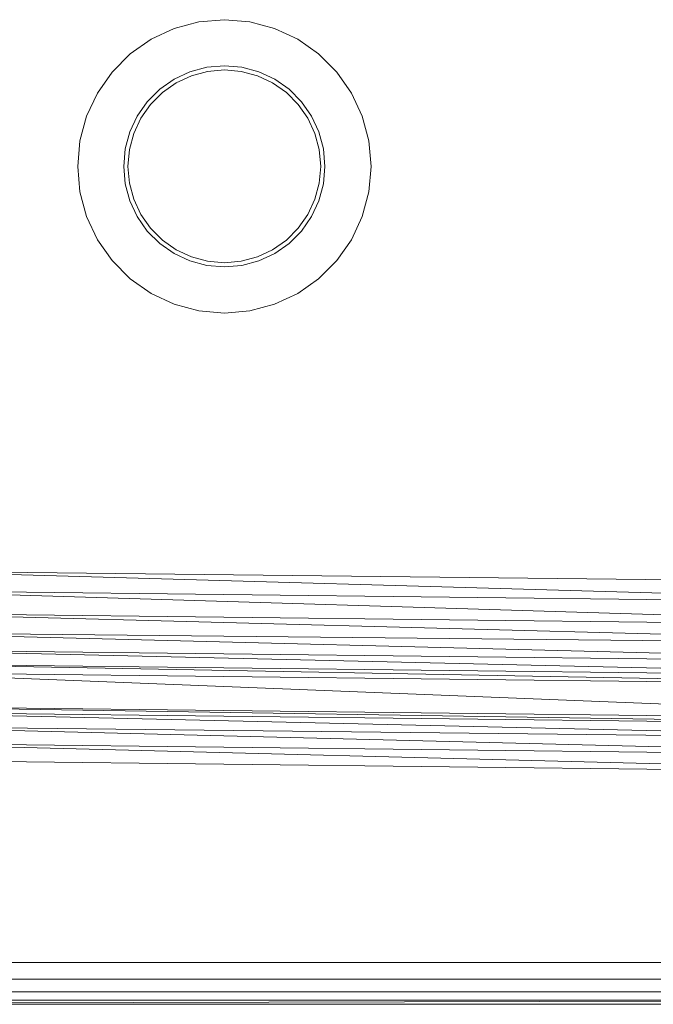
# Model space of a CAD drawing. Header units: metres. Extents: x 391.1 to 427.5, y 12.7 to 28.4.
# Tile 96 of 247: x 408.293 to 408.444, y 20.881 to 21.116. Entities that reach past the tile are written whole.
import ezdxf

# ---------------------------------------------------------------- set-up
doc = ezdxf.new("R2010")
doc.units = ezdxf.units.M
doc.layers.add('02_MOBILIARIO', color=7, linetype='Continuous', lineweight=18)

# ---------------------------------------------------------------- blocks, each defined once
blk = doc.blocks.new('Family - Plats de dutxa PS-1-153387-01_PCI_PS1')
at = {"layer": '02_MOBILIARIO', "color": 253, "true_color": 0xaaaaaa}
for p, q in [((0.20392, 0.23469), (0.21, 0.23522)), ((0.20392, 0.23469), (0.21, 0.23522)), ((0.21, 0.23522), (0.21607, 0.23469)), ((0.21, 0.23522), (0.21607, 0.23469)), ((0.1925, 0.23053), (0.19803, 0.23311)), ((0.1925, 0.23053), (0.19803, 0.23311)), ((0.19803, 0.23311), (0.20392, 0.23469)), ((0.19803, 0.23311), (0.20392, 0.23469)), ((0.21607, 0.23469), (0.22197, 0.23311)), ((0.21607, 0.23469), (0.22197, 0.23311)), ((0.22197, 0.23311), (0.2275, 0.23053)), ((0.22197, 0.23311), (0.2275, 0.23053)), ((0.1875, 0.22703), (0.1925, 0.23053)), ((0.1875, 0.22703), (0.1925, 0.23053)), ((0.2275, 0.23053), (0.23249, 0.22703)), ((0.2275, 0.23053), (0.23249, 0.22703)), ((0.18319, 0.22272), (0.1875, 0.22703)), ((0.18319, 0.22272), (0.1875, 0.22703)), ((0.23249, 0.22703), (0.23681, 0.22272)), ((0.23249, 0.22703), (0.23681, 0.22272)), ((0.20583, 0.22385), (0.20179, 0.22277)), ((0.20179, 0.22277), (0.20583, 0.22385)), ((0.21, 0.22422), (0.20583, 0.22385)), ((0.20583, 0.22385), (0.21, 0.22422)), ((0.206, 0.22287), (0.21, 0.22322)), ((0.206, 0.22287), (0.21, 0.22322)), ((0.21416, 0.22385), (0.21, 0.22422)), ((0.21, 0.22422), (0.21416, 0.22385)), ((0.21, 0.22322), (0.21399, 0.22287)), ((0.21, 0.22322), (0.21399, 0.22287)), ((0.21821, 0.22277), (0.21416, 0.22385)), ((0.21416, 0.22385), (0.21821, 0.22277)), ((0.17969, 0.21772), (0.18319, 0.22272)), ((0.17969, 0.21772), (0.18319, 0.22272)), ((0.198, 0.221), (0.19457, 0.2186)), ((0.19457, 0.2186), (0.198, 0.221)), ((0.20179, 0.22277), (0.198, 0.221)), ((0.198, 0.221), (0.20179, 0.22277)), ((0.1985, 0.22014), (0.20213, 0.22183)), ((0.1985, 0.22014), (0.20213, 0.22183)), ((0.20213, 0.22183), (0.206, 0.22287)), ((0.20213, 0.22183), (0.206, 0.22287)), ((0.21399, 0.22287), (0.21786, 0.22183)), ((0.21399, 0.22287), (0.21786, 0.22183)), ((0.21786, 0.22183), (0.2215, 0.22014)), ((0.21786, 0.22183), (0.2215, 0.22014)), ((0.222, 0.221), (0.21821, 0.22277)), ((0.21821, 0.22277), (0.222, 0.221)), ((0.22542, 0.2186), (0.222, 0.221)), ((0.222, 0.221), (0.22542, 0.2186)), ((0.23681, 0.22272), (0.24031, 0.21772)), ((0.23681, 0.22272), (0.24031, 0.21772)), ((0.19457, 0.2186), (0.19161, 0.21565)), ((0.19161, 0.21565), (0.19457, 0.2186)), ((0.19521, 0.21784), (0.1985, 0.22014)), ((0.19521, 0.21784), (0.1985, 0.22014)), ((0.2215, 0.22014), (0.22478, 0.21784)), ((0.2215, 0.22014), (0.22478, 0.21784)), ((0.22838, 0.21565), (0.22542, 0.2186)), ((0.22542, 0.2186), (0.22838, 0.21565)), ((0.17711, 0.21219), (0.17969, 0.21772)), ((0.17711, 0.21219), (0.17969, 0.21772)), ((0.19238, 0.215), (0.19521, 0.21784)), ((0.19238, 0.215), (0.19521, 0.21784)), ((0.22478, 0.21784), (0.22762, 0.215)), ((0.22478, 0.21784), (0.22762, 0.215)), ((0.24031, 0.21772), (0.24289, 0.21219)), ((0.24031, 0.21772), (0.24289, 0.21219)), ((0.19161, 0.21565), (0.18921, 0.21222)), ((0.18921, 0.21222), (0.19161, 0.21565)), ((0.19008, 0.21172), (0.19238, 0.215)), ((0.19008, 0.21172), (0.19238, 0.215)), ((0.22762, 0.215), (0.22992, 0.21172)), ((0.22762, 0.215), (0.22992, 0.21172)), ((0.23078, 0.21222), (0.22838, 0.21565)), ((0.22838, 0.21565), (0.23078, 0.21222)), ((0.17553, 0.2063), (0.17711, 0.21219)), ((0.17553, 0.2063), (0.17711, 0.21219)), ((0.18921, 0.21222), (0.18744, 0.20843)), ((0.18744, 0.20843), (0.18921, 0.21222)), ((0.18838, 0.20809), (0.19008, 0.21172)), ((0.18838, 0.20809), (0.19008, 0.21172)), ((0.22992, 0.21172), (0.23161, 0.20809)), ((0.22992, 0.21172), (0.23161, 0.20809)), ((0.23255, 0.20843), (0.23078, 0.21222)), ((0.23078, 0.21222), (0.23255, 0.20843)), ((0.24289, 0.21219), (0.24447, 0.2063)), ((0.24289, 0.21219), (0.24447, 0.2063)), ((0.18744, 0.20843), (0.18636, 0.20439)), ((0.18636, 0.20439), (0.18744, 0.20843)), ((0.18735, 0.20421), (0.18838, 0.20809)), ((0.18735, 0.20421), (0.18838, 0.20809)), ((0.23161, 0.20809), (0.23265, 0.20421)), ((0.23161, 0.20809), (0.23265, 0.20421)), ((0.23363, 0.20439), (0.23255, 0.20843)), ((0.23255, 0.20843), (0.23363, 0.20439)), ((0.175, 0.20022), (0.17553, 0.2063)), ((0.175, 0.20022), (0.17553, 0.2063)), ((0.24447, 0.2063), (0.245, 0.20022)), ((0.24447, 0.2063), (0.245, 0.20022)), ((0.18636, 0.20439), (0.186, 0.20022)), ((0.186, 0.20022), (0.18636, 0.20439)), ((0.187, 0.20022), (0.18735, 0.20421)), ((0.187, 0.20022), (0.18735, 0.20421)), ((0.23265, 0.20421), (0.233, 0.20022)), ((0.23265, 0.20421), (0.233, 0.20022)), ((0.234, 0.20022), (0.23363, 0.20439)), ((0.23363, 0.20439), (0.234, 0.20022)), ((0.17553, 0.19414), (0.175, 0.20022)), ((0.17553, 0.19414), (0.175, 0.20022)), ((0.186, 0.20022), (0.18636, 0.19605)), ((0.18636, 0.19605), (0.186, 0.20022)), ((0.18735, 0.19623), (0.187, 0.20022)), ((0.18735, 0.19623), (0.187, 0.20022)), ((0.233, 0.20022), (0.23265, 0.19623)), ((0.233, 0.20022), (0.23265, 0.19623)), ((0.23363, 0.19605), (0.234, 0.20022)), ((0.234, 0.20022), (0.23363, 0.19605)), ((0.245, 0.20022), (0.24447, 0.19414)), ((0.245, 0.20022), (0.24447, 0.19414)), ((0.18636, 0.19605), (0.18744, 0.19201)), ((0.18744, 0.19201), (0.18636, 0.19605)), ((0.18838, 0.19235), (0.18735, 0.19623)), ((0.18838, 0.19235), (0.18735, 0.19623)), ((0.23265, 0.19623), (0.23161, 0.19235)), ((0.23265, 0.19623), (0.23161, 0.19235)), ((0.23255, 0.19201), (0.23363, 0.19605)), ((0.23363, 0.19605), (0.23255, 0.19201)), ((0.17711, 0.18825), (0.17553, 0.19414)), ((0.17711, 0.18825), (0.17553, 0.19414)), ((0.24447, 0.19414), (0.24289, 0.18825)), ((0.24447, 0.19414), (0.24289, 0.18825)), ((0.18744, 0.19201), (0.18921, 0.18822)), ((0.18921, 0.18822), (0.18744, 0.19201)), ((0.19008, 0.18872), (0.18838, 0.19235)), ((0.19008, 0.18872), (0.18838, 0.19235)), ((0.23161, 0.19235), (0.22992, 0.18872)), ((0.23161, 0.19235), (0.22992, 0.18872)), ((0.23078, 0.18822), (0.23255, 0.19201)), ((0.23255, 0.19201), (0.23078, 0.18822)), ((0.17969, 0.18272), (0.17711, 0.18825)), ((0.17969, 0.18272), (0.17711, 0.18825)), ((0.18921, 0.18822), (0.19161, 0.18479)), ((0.19161, 0.18479), (0.18921, 0.18822)), ((0.19238, 0.18543), (0.19008, 0.18872)), ((0.19238, 0.18543), (0.19008, 0.18872)), ((0.22992, 0.18872), (0.22762, 0.18543)), ((0.22992, 0.18872), (0.22762, 0.18543)), ((0.22838, 0.18479), (0.23078, 0.18822)), ((0.23078, 0.18822), (0.22838, 0.18479)), ((0.24289, 0.18825), (0.24031, 0.18272)), ((0.24289, 0.18825), (0.24031, 0.18272)), ((0.19161, 0.18479), (0.19457, 0.18183)), ((0.19457, 0.18183), (0.19161, 0.18479)), ((0.19521, 0.1826), (0.19238, 0.18543)), ((0.19521, 0.1826), (0.19238, 0.18543)), ((0.22762, 0.18543), (0.22478, 0.1826)), ((0.22762, 0.18543), (0.22478, 0.1826)), ((0.22542, 0.18183), (0.22838, 0.18479)), ((0.22838, 0.18479), (0.22542, 0.18183)), ((0.18319, 0.17772), (0.17969, 0.18272)), ((0.18319, 0.17772), (0.17969, 0.18272)), ((0.19457, 0.18183), (0.198, 0.17943)), ((0.198, 0.17943), (0.19457, 0.18183)), ((0.1985, 0.1803), (0.19521, 0.1826)), ((0.1985, 0.1803), (0.19521, 0.1826)), ((0.22478, 0.1826), (0.2215, 0.1803)), ((0.22478, 0.1826), (0.2215, 0.1803)), ((0.222, 0.17943), (0.22542, 0.18183)), ((0.22542, 0.18183), (0.222, 0.17943)), ((0.24031, 0.18272), (0.23681, 0.17772)), ((0.24031, 0.18272), (0.23681, 0.17772)), ((0.198, 0.17943), (0.20179, 0.17767)), ((0.20179, 0.17767), (0.198, 0.17943)), ((0.20213, 0.17861), (0.1985, 0.1803)), ((0.20213, 0.17861), (0.1985, 0.1803)), ((0.206, 0.17757), (0.20213, 0.17861)), ((0.206, 0.17757), (0.20213, 0.17861)), ((0.21786, 0.17861), (0.21399, 0.17757)), ((0.21786, 0.17861), (0.21399, 0.17757)), ((0.2215, 0.1803), (0.21786, 0.17861)), ((0.2215, 0.1803), (0.21786, 0.17861)), ((0.21821, 0.17767), (0.222, 0.17943)), ((0.222, 0.17943), (0.21821, 0.17767)), ((0.1875, 0.17341), (0.18319, 0.17772)), ((0.1875, 0.17341), (0.18319, 0.17772)), ((0.20179, 0.17767), (0.20583, 0.17658)), ((0.20583, 0.17658), (0.20179, 0.17767)), ((0.20583, 0.17658), (0.21, 0.17622)), ((0.21, 0.17622), (0.20583, 0.17658)), ((0.21, 0.17722), (0.206, 0.17757)), ((0.21, 0.17722), (0.206, 0.17757)), ((0.21399, 0.17757), (0.21, 0.17722)), ((0.21399, 0.17757), (0.21, 0.17722)), ((0.21, 0.17622), (0.21416, 0.17658)), ((0.21416, 0.17658), (0.21, 0.17622)), ((0.21416, 0.17658), (0.21821, 0.17767)), ((0.21821, 0.17767), (0.21416, 0.17658)), ((0.23681, 0.17772), (0.23249, 0.17341)), ((0.23681, 0.17772), (0.23249, 0.17341)), ((0.1925, 0.16991), (0.1875, 0.17341)), ((0.1925, 0.16991), (0.1875, 0.17341)), ((0.23249, 0.17341), (0.2275, 0.16991)), ((0.23249, 0.17341), (0.2275, 0.16991)), ((0.19803, 0.16733), (0.1925, 0.16991)), ((0.19803, 0.16733), (0.1925, 0.16991)), ((0.2275, 0.16991), (0.22197, 0.16733)), ((0.2275, 0.16991), (0.22197, 0.16733)), ((0.20392, 0.16575), (0.19803, 0.16733)), ((0.20392, 0.16575), (0.19803, 0.16733)), ((0.22197, 0.16733), (0.21607, 0.16575)), ((0.22197, 0.16733), (0.21607, 0.16575)), ((0.21, 0.16522), (0.20392, 0.16575)), ((0.21, 0.16522), (0.20392, 0.16575)), ((0.21607, 0.16575), (0.21, 0.16522)), ((0.21607, 0.16575), (0.21, 0.16522)), ((0.41, 0.10043), (0.12297, 0.1038)), ((0.41, 0.09571), (0.12297, 0.1038)), ((0.12297, 0.1038), (0.41, 0.10043)), ((0.12297, 0.1038), (0.41, 0.09571)), ((0.41, 0.09571), (0.12297, 0.09908)), ((0.41, 0.09032), (0.12297, 0.09908)), ((0.12297, 0.09908), (0.41, 0.09571)), ((0.12297, 0.09908), (0.41, 0.09032)), ((0.41, 0.09032), (0.12297, 0.09369)), ((0.41, 0.08608), (0.12297, 0.09369)), ((0.12297, 0.09369), (0.41, 0.09032)), ((0.12297, 0.09369), (0.41, 0.08608)), ((0.41, 0.08608), (0.12297, 0.08897)), ((0.41, 0.08155), (0.12297, 0.08897)), ((0.12297, 0.08897), (0.41, 0.08608)), ((0.12297, 0.08897), (0.41, 0.08155)), ((0.41, 0.08155), (0.12297, 0.08492)), ((0.12297, 0.08492), (0.41, 0.07818)), ((0.41, 0.07818), (0.12297, 0.08492)), ((0.12297, 0.08492), (0.41, 0.08155)), ((0.41, 0.07818), (0.12297, 0.08155)), ((0.41, 0.07616), (0.12297, 0.08155)), ((0.12297, 0.08155), (0.41, 0.07818)), ((0.12297, 0.08155), (0.41, 0.07616)), ((0.41, 0.07616), (0.12297, 0.07953)), ((0.41, 0.06807), (0.12297, 0.07953)), ((0.12297, 0.07953), (0.41, 0.07616)), ((0.12297, 0.07953), (0.41, 0.06807)), ((0.41, 0.06807), (0.11556, 0.07144)), ((0.11556, 0.07144), (0.41, 0.06672)), ((0.41, 0.06672), (0.11556, 0.07144)), ((0.11556, 0.07144), (0.41, 0.06807)), ((0.41, 0.06672), (0.11556, 0.07009)), ((0.41, 0.06335), (0.11556, 0.07009)), ((0.11556, 0.07009), (0.41, 0.06672)), ((0.11556, 0.07009), (0.41, 0.06335)), ((0.41, 0.06335), (0.11556, 0.06672)), ((0.11556, 0.06672), (0.41, 0.05931)), ((0.41, 0.05931), (0.11556, 0.06672)), ((0.11556, 0.06672), (0.41, 0.06335)), ((0.41, 0.05931), (0.11556, 0.06268)), ((0.41, 0.05526), (0.11556, 0.06268)), ((0.11556, 0.06268), (0.41, 0.05931)), ((0.11556, 0.06268), (0.41, 0.05526)), ((0.41, 0.05526), (0.11556, 0.05863)), ((0.41, 0.05526), (0.11556, 0.05863)), ((0.41, 0.01026), (0.022, 0.01026)), ((0.022, 0.01026), (0.41, 0.01026)), ((0.021, 0.00626), (0.41, 0.00626)), ((0.41, 0.00626), (0.021, 0.00626)), ((0.02, 0.00326), (0.51, 0.00326)), ((0.41, 0.00326), (0.02, 0.00326)), ((0.41, 0.00326), (0.02, 0.00326)), ((0.41, 0.00326), (0.02, 0.00326)), ((0.01, 0.00026), (0.81, 0.00026)), ((0.01, 0.00026), (0.81, 0.00026)), ((0.41, 0.00126), (0.02, 0.00026)), ((0.41, 0.00126), (0.02, 0.00126)), ((0.41, 0.00126), (0.02, 0.00126)), ((0.41, 0.00126), (0.02, 0.00026)), ((0.51, 0.00026), (0.02, 0.00026)), ((0.51, 0.00026), (0.02, 0.00026)), ((0.41, 0.00026), (0.02, 0.00026)), ((0.02, 0.00026), (0.41, 0.00026)), ((0.02, 0.00026), (0.41, 0.00026)), ((0.41, 0.00026), (0.02, 0.00026))]:
    blk.add_line(p, q, dxfattribs=at)
blk = doc.blocks.new('LONDR55-XX_ZZ-ARQ-CAA-M3D-Londres55_ifc-1-01_PCI_PS1')
at = {"layer": '02_MOBILIARIO', "color": 253, "lineweight": 18, "true_color": 0xaaaaaa}
blk.add_blockref('Family - Plats de dutxa PS-1-153387-01_PCI_PS1', (408.13172, 20.88048), dxfattribs=at)

msp = doc.modelspace()

# ---------------------------------------------------------------- block references
at = {"lineweight": 5}
msp.add_blockref('LONDR55-XX_ZZ-ARQ-CAA-M3D-Londres55_ifc-1-01_PCI_PS1', (0, 0), dxfattribs=at)

doc.saveas('drawing.dxf')
